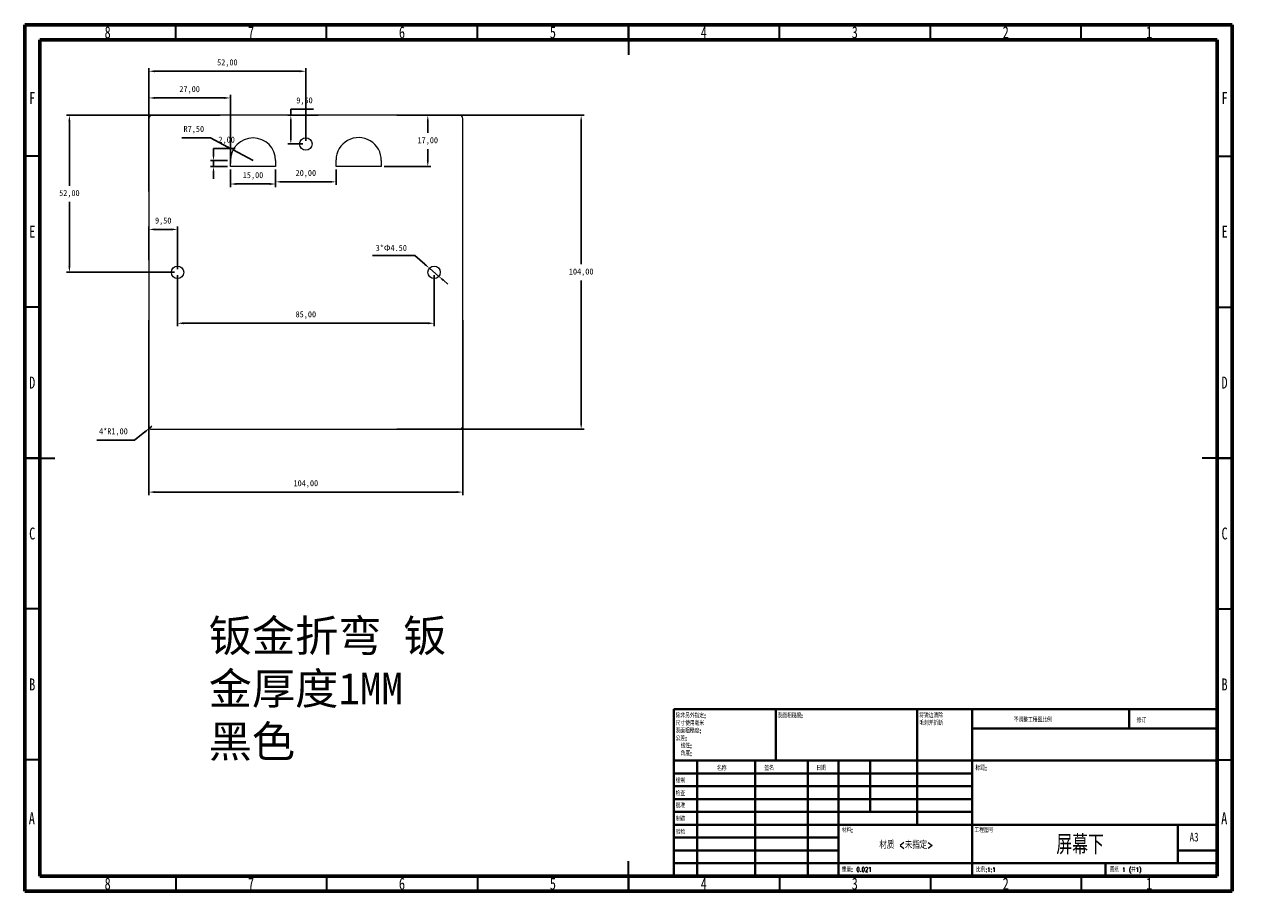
# Model space of a CAD drawing. Header units: millimetres. Extents: x 15 to 425, y 5 to 292.
import ezdxf

# ---------------------------------------------------------------- set-up
doc = ezdxf.new("R2010")
doc.units = ezdxf.units.MM
doc.header["$PDSIZE"] = -1
doc.styles.add('SLDTEXTSTYLE0', font='TXT', dxfattribs={"width": 0.75})
doc.styles.add('SLDTEXTSTYLE1', font='TXT', dxfattribs={"width": 0.75, "bigfont": 'bigfont'})
doc.styles.add('SLDTEXTSTYLE2', font='TXT', dxfattribs={"width": 0.694444, "bigfont": 'bigfont'})
doc.dimstyles.new('ISO-25', dxfattribs={"dimtxt": 2.5, "dimasz": 2.5, "dimexe": 1.25, "dimexo": 0.625, "dimtad": 1, "dimtxsty": 'Standard', "dimcen": 2.5, "dimadec": 0, "dimazin": 0, "dimtfac": 1, "dimtmove": 0, "dimatfit": 3, "dimfxl": 0, "dimarcsym": 0})

# ---------------------------------------------------------------- blocks, each defined once
blk = doc.blocks.new('SW_NOTE_0')
at = {"color": 0, "linetype": 'Continuous', "lineweight": 0, "char_height": 1.5, "attachment_point": 1, "style": 'SLDTEXTSTYLE1'}
for s, insert in [('\\M+18F9C\\M+194F1另\\M+18A4F\\M+18E77\\M+192E8:', (0, 1.93)), ('\\M+18EDA\\M+190A1\\M+18E67\\M+19770\\M+19F7C\\M+195C4', (0, -0.57)), ('\\M+1955C\\M+196CA\\M+19165糙\\M+19378:', (0, -3.07)), ('\\M+18CF6\\M+18DB7:', (0, -5.57)), ('线\\M+190AB:', (1.69, -8.07)), ('\\M+18A70\\M+19378:', (1.69, -10.57))]:
    blk.add_mtext(s, dxfattribs=dict(at, insert=insert))
blk = doc.blocks.new('SW_NOTE_1')
at = {"color": 0, "linetype": 'Continuous', "lineweight": 0, "char_height": 1.5, "attachment_point": 1, "style": 'SLDTEXTSTYLE1'}
for s, insert in [('\\M+18FAB锐边\\M+190B4\\M+18F9C', (0, 1.93)), ('\\M+196D1\\M+18E68\\M+19BF3\\M+190DC\\M+19266', (0, -0.57))]:
    blk.add_mtext(s, dxfattribs=dict(at, insert=insert))
blk = doc.blocks.new('*D7')
at = {"color": 4, "lineweight": -2, "transparency": 16777216}
for p, q in [((56.11, 194.21), (56.11, 136.22)), ((160.11, 194.21), (160.11, 136.22)), ((58.11, 137.22), (158.11, 137.22))]:
    blk.add_line(p, q, dxfattribs=at)
at = {"color": 4, "transparency": 16777216}
for points in [[(58.11, 137.55), (58.11, 136.88), (56.11, 137.22)], [(158.11, 137.55), (158.11, 136.88), (160.11, 137.22)]]:
    blk.add_solid(points, dxfattribs=at)
at = {"layer": 'Defpoints', "color": 0, "transparency": 16777216}
for p in [(56.11, 195.21), (160.11, 195.21), (160.11, 137.22)]:
    blk.add_point(p, dxfattribs=at)
at = {"color": 4, "transparency": 16777216, "insert": (108.11, 139.91), "char_height": 2, "attachment_point": 5}
blk.add_mtext('104,00', dxfattribs=at)
blk = doc.blocks.new('*D8')
at = {"color": 4, "lineweight": -2, "transparency": 16777216}
for p, q in [((51.39, 154.42), (54.77, 157.13)), ((57.11, 159.01), (56.33, 158.38)), ((38.87, 154.42), (51.39, 154.42))]:
    blk.add_line(p, q, dxfattribs=at)
at = {"color": 4, "transparency": 16777216}
blk.add_solid([(54.56, 157.39), (54.98, 156.87), (56.33, 158.38)], dxfattribs=at)
at = {"layer": 'Defpoints', "color": 0, "transparency": 16777216}
for p in [(56.33, 158.38), (57.11, 159.01)]:
    blk.add_point(p, dxfattribs=at)
at = {"color": 4, "transparency": 16777216, "insert": (44.37, 157.11), "char_height": 2, "attachment_point": 5}
blk.add_mtext('4*R1,00', dxfattribs=at)
blk = doc.blocks.new('*D11')
at = {"color": 4, "lineweight": -2, "transparency": 16777216}
for p, q in [((65.61, 209.01), (65.61, 192.14)), ((150.61, 209.01), (150.61, 192.14)), ((67.61, 193.14), (148.61, 193.14))]:
    blk.add_line(p, q, dxfattribs=at)
at = {"color": 4, "transparency": 16777216}
for points in [[(67.61, 193.47), (67.61, 192.8), (65.61, 193.14)], [(148.61, 193.47), (148.61, 192.8), (150.61, 193.14)]]:
    blk.add_solid(points, dxfattribs=at)
at = {"layer": 'Defpoints', "color": 0, "transparency": 16777216}
for p in [(65.61, 210.01), (150.61, 210.01), (150.61, 193.14)]:
    blk.add_point(p, dxfattribs=at)
at = {"color": 4, "transparency": 16777216, "insert": (108.11, 195.83), "char_height": 2, "attachment_point": 5}
blk.add_mtext('85,00', dxfattribs=at)
blk = doc.blocks.new('*D12')
at = {"color": 4, "lineweight": -2, "transparency": 16777216}
for p, q in [((56.11, 214.01), (56.11, 225.21)), ((63.61, 224.21), (58.11, 224.21)), ((65.61, 211.01), (65.61, 225.21))]:
    blk.add_line(p, q, dxfattribs=at)
at = {"color": 4, "transparency": 16777216}
for points in [[(58.11, 224.54), (58.11, 223.88), (56.11, 224.21)], [(63.61, 224.54), (63.61, 223.88), (65.61, 224.21)]]:
    blk.add_solid(points, dxfattribs=at)
at = {"layer": 'Defpoints', "color": 0, "transparency": 16777216}
for p in [(56.11, 224.21), (56.11, 213.01), (65.61, 210.01)]:
    blk.add_point(p, dxfattribs=at)
at = {"color": 4, "transparency": 16777216, "insert": (60.86, 226.9), "char_height": 2, "attachment_point": 5}
blk.add_mtext('9,50', dxfattribs=at)
blk = doc.blocks.new('*D13')
at = {"color": 4, "lineweight": -2, "transparency": 16777216}
for p, q in [((79.77, 262.01), (28.78, 262.01)), ((29.78, 260.01), (29.78, 238.7)), ((29.78, 212.01), (29.78, 233.32)), ((64.61, 210.01), (28.78, 210.01))]:
    blk.add_line(p, q, dxfattribs=at)
at = {"color": 4, "transparency": 16777216}
for points in [[(29.45, 260.01), (30.12, 260.01), (29.78, 262.01)], [(29.45, 212.01), (30.12, 212.01), (29.78, 210.01)]]:
    blk.add_solid(points, dxfattribs=at)
at = {"layer": 'Defpoints', "color": 0, "transparency": 16777216}
for p in [(29.78, 262.01), (80.77, 262.01), (65.61, 210.01)]:
    blk.add_point(p, dxfattribs=at)
at = {"color": 4, "transparency": 16777216, "insert": (29.78, 236.01), "char_height": 2, "attachment_point": 5}
blk.add_mtext('52,00', dxfattribs=at)
blk = doc.blocks.new('*D16')
at = {"color": 4, "lineweight": -2, "transparency": 16777216}
for p, q in [((83.11, 244.01), (83.11, 238.26)), ((98.11, 244.01), (98.11, 238.26)), ((96.11, 239.26), (85.11, 239.26))]:
    blk.add_line(p, q, dxfattribs=at)
at = {"color": 4, "transparency": 16777216}
for points in [[(85.11, 239.6), (85.11, 238.93), (83.11, 239.26)], [(96.11, 239.6), (96.11, 238.93), (98.11, 239.26)]]:
    blk.add_solid(points, dxfattribs=at)
at = {"layer": 'Defpoints', "color": 0, "transparency": 16777216}
for p in [(83.11, 245.01), (98.11, 245.01), (83.11, 239.26)]:
    blk.add_point(p, dxfattribs=at)
at = {"color": 4, "transparency": 16777216, "insert": (90.61, 241.95), "char_height": 2, "attachment_point": 5}
blk.add_mtext('15,00', dxfattribs=at)
blk = doc.blocks.new('*D17')
at = {"color": 4, "lineweight": -2, "transparency": 16777216}
for p, q in [((98.11, 244.01), (98.11, 238.98)), ((118.11, 244.01), (118.11, 238.98)), ((100.11, 239.98), (116.11, 239.98))]:
    blk.add_line(p, q, dxfattribs=at)
at = {"color": 4, "transparency": 16777216}
for points in [[(100.11, 240.31), (100.11, 239.65), (98.11, 239.98)], [(116.11, 240.31), (116.11, 239.65), (118.11, 239.98)]]:
    blk.add_solid(points, dxfattribs=at)
at = {"layer": 'Defpoints', "color": 0, "transparency": 16777216}
for p in [(98.11, 245.01), (118.11, 245.01), (118.11, 239.98)]:
    blk.add_point(p, dxfattribs=at)
at = {"color": 4, "transparency": 16777216, "insert": (108.11, 242.67), "char_height": 2, "attachment_point": 5}
blk.add_mtext('20,00', dxfattribs=at)
blk = doc.blocks.new('*D18')
at = {"color": 4, "lineweight": -2, "transparency": 16777216}
for p, q in [((77.52, 249.01), (77.52, 251.01)), ((77.52, 251.01), (84.71, 251.01)), ((82.11, 247.01), (76.52, 247.01)), ((77.52, 245.01), (77.52, 247.01)), ((82.11, 245.01), (76.52, 245.01)), ((77.52, 243.01), (77.52, 241.01))]:
    blk.add_line(p, q, dxfattribs=at)
at = {"color": 4, "transparency": 16777216}
for points in [[(77.19, 249.01), (77.86, 249.01), (77.52, 247.01)], [(77.19, 243.01), (77.86, 243.01), (77.52, 245.01)]]:
    blk.add_solid(points, dxfattribs=at)
at = {"layer": 'Defpoints', "color": 0, "transparency": 16777216}
for p in [(77.52, 247.01), (83.11, 247.01), (83.11, 245.01)]:
    blk.add_point(p, dxfattribs=at)
at = {"color": 4, "transparency": 16777216, "insert": (81.88, 253.7), "char_height": 2, "attachment_point": 5}
blk.add_mtext('2,00', dxfattribs=at)
blk = doc.blocks.new('*D19')
at = {"color": 4, "lineweight": -2, "transparency": 16777216}
for p, q in [((67.01, 254.54), (76.53, 254.54)), ((76.53, 254.54), (82.24, 251.49)), ((90.61, 247.01), (84, 250.55))]:
    blk.add_line(p, q, dxfattribs=at)
at = {"color": 4, "transparency": 16777216}
blk.add_solid([(82.39, 251.79), (82.08, 251.2), (84, 250.55)], dxfattribs=at)
at = {"layer": 'Defpoints', "color": 0, "transparency": 16777216}
for p in [(84, 250.55), (90.61, 247.01)]:
    blk.add_point(p, dxfattribs=at)
at = {"color": 4, "transparency": 16777216, "insert": (71.01, 257.23), "char_height": 2, "attachment_point": 5}
blk.add_mtext('R7,50', dxfattribs=at)
blk = doc.blocks.new('*D21')
at = {"color": 4, "lineweight": -2, "transparency": 16777216}
for p, q in [((56.11, 238.91), (56.11, 268.76)), ((81.11, 267.76), (58.11, 267.76)), ((83.11, 246.01), (83.11, 268.76))]:
    blk.add_line(p, q, dxfattribs=at)
at = {"color": 4, "transparency": 16777216}
for points in [[(58.11, 268.09), (58.11, 267.43), (56.11, 267.76)], [(81.11, 268.09), (81.11, 267.43), (83.11, 267.76)]]:
    blk.add_solid(points, dxfattribs=at)
at = {"layer": 'Defpoints', "color": 0, "transparency": 16777216}
for p in [(56.11, 267.76), (83.11, 245.01), (56.11, 237.91)]:
    blk.add_point(p, dxfattribs=at)
at = {"color": 4, "transparency": 16777216, "insert": (69.61, 270.45), "char_height": 2, "attachment_point": 5}
blk.add_mtext('27,00', dxfattribs=at)
blk = doc.blocks.new('*D22')
at = {"color": 4, "lineweight": -2, "transparency": 16777216}
for p, q in [((139.78, 262.01), (149.5, 262.01)), ((148.5, 260.01), (148.5, 256.2)), ((148.5, 247.01), (148.5, 250.82)), ((134.11, 245.01), (149.5, 245.01))]:
    blk.add_line(p, q, dxfattribs=at)
at = {"color": 4, "transparency": 16777216}
for points in [[(148.17, 260.01), (148.83, 260.01), (148.5, 262.01)], [(148.17, 247.01), (148.83, 247.01), (148.5, 245.01)]]:
    blk.add_solid(points, dxfattribs=at)
at = {"layer": 'Defpoints', "color": 0, "transparency": 16777216}
for p in [(138.78, 262.01), (148.5, 262.01), (133.11, 245.01)]:
    blk.add_point(p, dxfattribs=at)
at = {"color": 4, "transparency": 16777216, "insert": (148.5, 253.51), "char_height": 2, "attachment_point": 5}
blk.add_mtext('17,00', dxfattribs=at)
blk = doc.blocks.new('*D23')
at = {"color": 4, "lineweight": -2, "transparency": 16777216}
for p, q in [((138.24, 262.01), (200.32, 262.01)), ((199.32, 260.01), (199.32, 212.7)), ((199.32, 160.01), (199.32, 207.32)), ((138.24, 158.01), (200.32, 158.01))]:
    blk.add_line(p, q, dxfattribs=at)
at = {"color": 4, "transparency": 16777216}
for points in [[(198.99, 260.01), (199.65, 260.01), (199.32, 262.01)], [(198.99, 160.01), (199.65, 160.01), (199.32, 158.01)]]:
    blk.add_solid(points, dxfattribs=at)
at = {"layer": 'Defpoints', "color": 0, "transparency": 16777216}
for p in [(137.24, 262.01), (137.24, 158.01), (199.32, 158.01)]:
    blk.add_point(p, dxfattribs=at)
at = {"color": 4, "transparency": 16777216, "insert": (199.32, 210.01), "char_height": 2, "attachment_point": 5}
blk.add_mtext('104,00', dxfattribs=at)
blk = doc.blocks.new('*D24')
at = {"color": 4, "lineweight": -2, "transparency": 16777216}
for p, q in [((130.16, 215.54), (144.2, 215.54)), ((144.2, 215.54), (147.54, 212.65)), ((152.16, 208.67), (149.06, 211.35)), ((153.68, 207.36), (155.19, 206.06))]:
    blk.add_line(p, q, dxfattribs=at)
at = {"color": 4, "transparency": 16777216}
for points in [[(147.76, 212.9), (147.33, 212.4), (149.06, 211.35)], [(153.9, 207.62), (153.46, 207.11), (152.16, 208.67)]]:
    blk.add_solid(points, dxfattribs=at)
at = {"layer": 'Defpoints', "color": 0, "transparency": 16777216}
for p in [(149.06, 211.35), (152.16, 208.67)]:
    blk.add_point(p, dxfattribs=at)
at = {"color": 4, "transparency": 16777216, "insert": (136.42, 218.06), "char_height": 2, "attachment_point": 5}
blk.add_mtext('3*{\\fSimSun|b0|i0|c134|p2;Φ}4.50', dxfattribs=at)
blk = doc.blocks.new('*D25')
at = {"color": 4, "lineweight": -2, "transparency": 16777216}
for p, q in [((103.14, 262.01), (103.14, 264.01)), ((103.14, 264.01), (110.66, 264.01)), ((112.14, 262.01), (102.14, 262.01)), ((103.14, 254.51), (103.14, 260.01)), ((107.11, 252.51), (102.14, 252.51))]:
    blk.add_line(p, q, dxfattribs=at)
at = {"color": 4, "transparency": 16777216}
for points in [[(102.8, 260.01), (103.47, 260.01), (103.14, 262.01)], [(102.8, 254.51), (103.47, 254.51), (103.14, 252.51)]]:
    blk.add_solid(points, dxfattribs=at)
at = {"layer": 'Defpoints', "color": 0, "transparency": 16777216}
for p in [(103.14, 262.01), (113.14, 262.01), (108.11, 252.51)]:
    blk.add_point(p, dxfattribs=at)
at = {"color": 4, "transparency": 16777216, "insert": (107.66, 266.7), "char_height": 2, "attachment_point": 5}
blk.add_mtext('9,50', dxfattribs=at)
blk = doc.blocks.new('*D26')
at = {"color": 4, "lineweight": -2, "transparency": 16777216}
for p, q in [((56.11, 236.79), (56.11, 277.61)), ((106.11, 276.61), (58.11, 276.61)), ((108.11, 253.51), (108.11, 277.61))]:
    blk.add_line(p, q, dxfattribs=at)
at = {"color": 4, "transparency": 16777216}
for points in [[(58.11, 276.94), (58.11, 276.27), (56.11, 276.61)], [(106.11, 276.94), (106.11, 276.27), (108.11, 276.61)]]:
    blk.add_solid(points, dxfattribs=at)
at = {"layer": 'Defpoints', "color": 0, "transparency": 16777216}
for p in [(56.11, 276.61), (108.11, 252.51), (56.11, 235.79)]:
    blk.add_point(p, dxfattribs=at)
at = {"color": 4, "transparency": 16777216, "insert": (82.11, 279.3), "char_height": 2, "attachment_point": 5}
blk.add_mtext('52,00', dxfattribs=at)

msp = doc.modelspace()

# ---------------------------------------------------------------- linework, layer by layer
at = {"color": 7, "linetype": 'Continuous', "lineweight": 60}
for p, q in [((15, 5), (15, 292)), ((15, 292), (415, 292)), ((415, 292), (415, 5)), ((20, 10), (20, 287)), ((20, 287), (410, 287)), ((410, 287), (410, 10)), ((410, 10), (20, 10)), ((415, 5), (15, 5))]:
    msp.add_line(p, q, dxfattribs=at)
at = {"color": 7, "linetype": 'Continuous', "lineweight": 30}
for p, q in [((65, 287), (65, 292)), ((115, 287), (115, 292)), ((165, 287), (165, 292)), ((215, 292), (215, 282)), ((215, 287), (215, 292)), ((265, 287), (265, 292)), ((315, 287), (315, 292)), ((365, 287), (365, 292)), ((20, 248.5), (15, 248.5)), ((410, 248.5), (415, 248.5)), ((20, 198.5), (15, 198.5)), ((410, 198.5), (415, 198.5)), ((15, 148.5), (25, 148.5)), ((20, 148.5), (15, 148.5)), ((415, 148.5), (405, 148.5)), ((410, 148.5), (415, 148.5)), ((20, 98.5), (15, 98.5)), ((410, 98.5), (415, 98.5)), ((20, 48.5), (15, 48.5)), ((410, 48.5), (415, 48.5)), ((215, 5), (215, 15)), ((65, 10), (65, 5)), ((115, 10), (115, 5)), ((165, 10), (165, 5)), ((215, 10), (215, 5)), ((265, 10), (265, 5)), ((315, 10), (315, 5)), ((365, 10), (365, 5))]:
    msp.add_line(p, q, dxfattribs=at)
at = {"color": 7, "linetype": 'Continuous', "lineweight": 15}
for p, q in [((56.111, 261.008), (56.111, 159.008)), ((159.111, 262.008), (57.111, 262.008)), ((160.111, 159.008), (160.111, 261.008)), ((83.111, 245.008), (83.111, 247.008)), ((98.111, 247.008), (98.111, 245.008)), ((118.111, 245.008), (118.111, 247.24)), ((133.11, 247.008), (133.11, 245.008)), ((98.111, 245.008), (83.111, 245.008)), ((133.11, 245.008), (118.111, 245.008)), ((57.111, 158.008), (159.111, 158.008))]:
    msp.add_line(p, q, dxfattribs=at)
at = {"color": 7, "linetype": 'Continuous', "lineweight": 40}
for p, q in [((230, 65.25), (410, 65.25)), ((230, 65.25), (230, 10)), ((263.8, 48.25), (263.8, 65.25)), ((310.6, 65.25), (310.6, 27)), ((328.8, 65.25), (328.8, 10)), ((380.8, 58.875), (380.8, 65.25)), ((410, 58.875), (328.8, 58.875)), ((410, 48.25), (230, 48.25)), ((237.8, 48.25), (237.8, 10)), ((256.991, 48.25), (256.991, 10)), ((274.399, 48.25), (274.399, 10)), ((284.6, 10), (284.6, 48.25)), ((295, 31.25), (295, 48.25)), ((328.8, 44), (230, 44)), ((328.8, 39.75), (230, 39.75)), ((328.8, 35.5), (230, 35.5)), ((328.8, 31.25), (230, 31.25)), ((284.6, 27), (230, 27)), ((284.6, 27), (410, 27)), ((397, 14.25), (397, 27)), ((284.6, 22.75), (230, 22.75)), ((284.6, 18.5), (230, 18.5)), ((410, 18.5), (397, 18.5)), ((230, 14.25), (410, 14.25)), ((373, 10), (373, 14.25))]:
    msp.add_line(p, q, dxfattribs=at)
at = {"color": 7, "linetype": 'Continuous', "lineweight": 15}
for centre in [(108.111, 252.508), (65.611, 210.008), (150.611, 210.008)]:
    msp.add_circle(centre, 2.05, dxfattribs=at)
for centre, radius, start, end in [((57.111, 261.008), 1, 90, 180), ((159.111, 261.008), 1, 0, 90), ((90.611, 247.008), 7.5, 0, 180), ((125.61, 247.124), 7.5, 359.11472, 179.11472), ((57.111, 159.008), 1, 180, 270), ((159.111, 159.008), 1, 270, 0)]:
    msp.add_arc(centre, radius, start, end, dxfattribs=at)

# ---------------------------------------------------------------- block references
at = {"color": 7, "linetype": 'Continuous', "lineweight": 0}
for name, p in [('SW_NOTE_0', (230.594, 61.987)), ('SW_NOTE_1', (311.309, 62.069))]:
    msp.add_blockref(name, p, dxfattribs=at)

# ---------------------------------------------------------------- texts
for s, insert, char_height, attachment_point, style in [('8', (42.46, 291.474), 3.969, 2, 'SLDTEXTSTYLE0'), ('7', (89.96, 291.474), 3.969, 2, 'SLDTEXTSTYLE0'), ('6', (139.96, 291.474), 3.969, 2, 'SLDTEXTSTYLE0'), ('5', (189.96, 291.474), 3.969, 2, 'SLDTEXTSTYLE0'), ('4', (239.96, 291.474), 3.969, 2, 'SLDTEXTSTYLE0'), ('3', (289.96, 291.474), 3.969, 2, 'SLDTEXTSTYLE0'), ('2', (339.96, 291.474), 3.969, 2, 'SLDTEXTSTYLE0'), ('1', (387.46, 291.474), 3.969, 2, 'SLDTEXTSTYLE0'), ('F', (17.458, 269.724), 3.969, 2, 'SLDTEXTSTYLE0'), ('F', (412.458, 269.724), 3.969, 2, 'SLDTEXTSTYLE0'), ('E', (17.508, 225.474), 3.969, 2, 'SLDTEXTSTYLE0'), ('E', (412.508, 225.474), 3.969, 2, 'SLDTEXTSTYLE0'), ('D', (17.453, 175.474), 3.969, 2, 'SLDTEXTSTYLE0'), ('D', (412.453, 175.474), 3.969, 2, 'SLDTEXTSTYLE0'), ('C', (17.459, 125.474), 3.969, 2, 'SLDTEXTSTYLE0'), ('C', (412.459, 125.474), 3.969, 2, 'SLDTEXTSTYLE0'), ('B', (17.471, 75.474), 3.969, 2, 'SLDTEXTSTYLE0'), ('B', (412.471, 75.474), 3.969, 2, 'SLDTEXTSTYLE0'), ('\\M+1955C\\M+196CA\\M+19165糙\\M+19378:', (264.371, 63.919), 1.5, 1, 'SLDTEXTSTYLE1'), ('\\M+19573调\\M+190AE\\M+18D48\\M+192F6图\\M+194E4\\M+197E1', (342.615, 62.533), 1.5, 1, 'SLDTEXTSTYLE1'), ('\\M+18F43订', (383.328, 62.335), 1.5, 1, 'SLDTEXTSTYLE1'), ('\\M+196BC\\M+18FCC', (244.322, 46.501), 1.5, 1, 'SLDTEXTSTYLE1'), ('签\\M+196BC', (260.034, 46.562), 1.5, 1, 'SLDTEXTSTYLE1'), ('\\M+193FA\\M+18AFA', (277.215, 46.576), 1.5, 1, 'SLDTEXTSTYLE1'), ('标题:', (329.956, 46.576), 1.5, 1, 'SLDTEXTSTYLE1'), ('绘\\M+190A7', (230.685, 42.43), 1.5, 1, 'SLDTEXTSTYLE1'), ('检查', (230.624, 38.154), 1.5, 1, 'SLDTEXTSTYLE1'), ('\\M+194E1\\M+18F79', (230.622, 34.177), 1.5, 1, 'SLDTEXTSTYLE1'), ('A', (17.34, 31.168), 3.969, 2, 'SLDTEXTSTYLE0'), ('\\M+190A7\\M+191A2', (230.682, 29.734), 1.5, 1, 'SLDTEXTSTYLE1'), ('A', (412.34, 31.168), 3.969, 2, 'SLDTEXTSTYLE0'), ('验检', (230.677, 25.35), 1.5, 1, 'SLDTEXTSTYLE1'), ('\\M+18DDE\\M+197BF:', (285.646, 25.986), 1.5, 1, 'SLDTEXTSTYLE1'), ('\\M+18D48\\M+192F6图\\M+18D86', (329.629, 25.986), 1.5, 1, 'SLDTEXTSTYLE1'), ('\\M+18DDE质 <\\M+196A2\\M+18E77\\M+192E8>', (306.966, 21.486), 2.38125, 2, 'SLDTEXTSTYLE1'), ('\\M+19BA0\\M+1968B\\M+189BA', (364.598, 23.607), 6.35, 2, 'SLDTEXTSTYLE1'), ('A3', (400.871, 24.406), 2.9104, 1, 'SLDTEXTSTYLE0'), ('\\M+18F64\\M+197CA: 0.021', (285.618, 12.949), 1.4986, 1, 'SLDTEXTSTYLE1'), ('\\M+194E4\\M+197E1:1:1', (330.074, 12.9), 1.5, 1, 'SLDTEXTSTYLE1'), ('图纸 1 (\\M+18BA41)', (374.478, 12.9), 1.5, 1, 'SLDTEXTSTYLE2'), ('8', (42.46, 9.474), 3.969, 2, 'SLDTEXTSTYLE0'), ('7', (89.96, 9.474), 3.969, 2, 'SLDTEXTSTYLE0'), ('6', (139.96, 9.474), 3.969, 2, 'SLDTEXTSTYLE0'), ('5', (189.96, 9.474), 3.969, 2, 'SLDTEXTSTYLE0'), ('4', (239.96, 9.474), 3.969, 2, 'SLDTEXTSTYLE0'), ('3', (289.96, 9.474), 3.969, 2, 'SLDTEXTSTYLE0'), ('2', (339.96, 9.474), 3.969, 2, 'SLDTEXTSTYLE0'), ('1', (387.46, 9.474), 3.969, 2, 'SLDTEXTSTYLE0')]:
    msp.add_mtext(s, dxfattribs=dict(at, insert=insert, char_height=char_height, attachment_point=attachment_point, style=style))
at = {"insert": (75.919, 94.873), "char_height": 10.5, "attachment_point": 1}
msp.add_mtext_dynamic_manual_height_columns('{\\fSimSun|b0|i0|c134|p2;钣金折弯} {\\fSimSun|b0|i0|c134|p2;钣金厚度}1MM {\\fSimSun|b0|i0|c134|p2;黑色}', width=82.27674, gutter_width=17.5, heights=[0], dxfattribs=at)

# ---------------------------------------------------------------- dimensions: what is measured, and where the dimension line sits
for base, p1, p2, picture, middle in [((56.111, 276.605), (108.111, 252.508), (56.111, 235.794), '*D26', (82.111, 279.296)), ((56.111, 267.759), (83.111, 245.008), (56.111, 237.914), '*D21', (69.611, 270.449)), ((83.111, 239.263), (98.111, 245.008), (83.111, 245.008), '*D16', (90.611, 241.953)), ((118.111, 239.982), (98.111, 245.008), (118.111, 245.008), '*D17', (108.111, 242.672)), ((56.111, 224.211), (65.611, 210.008), (56.111, 213.015), '*D12', (60.861, 226.901)), ((150.611, 193.137), (65.611, 210.008), (150.611, 210.008), '*D11', (108.111, 195.827)), ((160.111, 137.217), (56.111, 195.215), (160.111, 195.215), '*D7', (108.111, 139.908))]:
    dim = msp.add_linear_dim(base=base, p1=p1, p2=p2, dimstyle='ISO-25', override={"dimtxt": 2, "dimasz": 2, "dimexe": 1, "dimexo": 1, "dimgap": 1.524, "dimtih": 1, "dimtoh": 1, "dimzin": 0, "dimclrd": 4, "dimclre": 4, "dimclrt": 4, "dimadec": 2, "dimtzin": 0})
    dim.commit()
    dim.dimension.update_dxf_attribs({"geometry": picture, "text_midpoint": middle})
for base, p1, p2, picture, middle in [((103.135, 262.008), (108.111, 252.508), (113.144, 262.008), '*D25', (107.659, 266.699)), ((29.784, 262.008), (65.611, 210.008), (80.77, 262.008), '*D13', (29.784, 236.008)), ((148.5, 262.008), (133.11, 245.008), (138.785, 262.008), '*D22', (148.5, 253.508)), ((199.32, 158.008), (137.238, 262.008), (137.238, 158.008), '*D23', (199.32, 210.008)), ((77.524, 247.008), (83.111, 245.008), (83.111, 247.008), '*D18', (81.881, 253.699))]:
    dim = msp.add_linear_dim(base=base, p1=p1, p2=p2, angle=90, dimstyle='ISO-25', override={"dimtxt": 2, "dimasz": 2, "dimexe": 1, "dimexo": 1, "dimgap": 1.524, "dimtih": 1, "dimtoh": 1, "dimzin": 0, "dimclrd": 4, "dimclre": 4, "dimclrt": 4, "dimadec": 2, "dimtzin": 0})
    dim.commit()
    dim.dimension.update_dxf_attribs({"geometry": picture, "text_midpoint": middle})
dim = msp.add_radius_dim(center=(90.611, 247.008), mpoint=(83.999, 250.548), dimstyle='ISO-25', override={"dimtxt": 2, "dimasz": 2, "dimexe": 1, "dimexo": 1, "dimgap": 1.524, "dimtih": 1, "dimtoh": 1, "dimzin": 0, "dimclrd": 4, "dimclre": 4, "dimclrt": 4, "dimadec": 2, "dimtzin": 0})
dim.commit()
dim.dimension.update_dxf_attribs({"geometry": '*D19', "text_midpoint": (71.01, 254.544), "dimtype": 164})
dim = msp.add_diameter_dim_2p(p1=(152.164, 208.67), p2=(149.059, 211.347), text='3*{\\fSimSun|b0|i0|c134|p2;Φ}4.50', dimstyle='ISO-25', override={"dimtxt": 2, "dimasz": 2, "dimexe": 1, "dimexo": 1, "dimgap": 1.524, "dimtih": 1, "dimtoh": 1, "dimzin": 0, "dimclrd": 4, "dimclre": 4, "dimclrt": 4, "dimadec": 2, "dimtzin": 0})
dim.commit()
dim.dimension.update_dxf_attribs({"geometry": '*D24', "text_midpoint": (136.416, 215.539), "dimtype": 163})
dim = msp.add_radius_dim(center=(57.111, 159.008), mpoint=(56.331, 158.382), text='4*<>', dimstyle='ISO-25', override={"dimtxt": 2, "dimasz": 2, "dimexe": 1, "dimexo": 1, "dimgap": 1.524, "dimtih": 1, "dimtoh": 1, "dimzin": 0, "dimclrd": 4, "dimclre": 4, "dimclrt": 4, "dimadec": 2, "dimtzin": 0})
dim.commit()
dim.dimension.update_dxf_attribs({"geometry": '*D8', "text_midpoint": (44.368, 157.109)})

doc.saveas('drawing.dxf')
